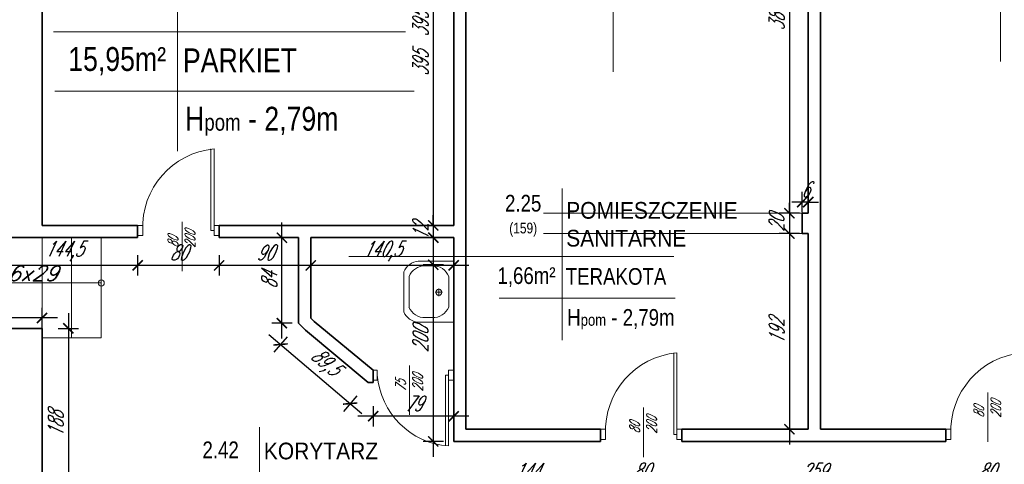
# Model space of a CAD drawing. Header units: millimetres. Extents: x 402 to 79005, y -7782 to 89952.
# Tile 113 of 256: x 24144 to 25110, y 24438 to 24875. Entities that reach past the tile are written whole.
import ezdxf

# ---------------------------------------------------------------- set-up
doc = ezdxf.new("R2010")
doc.units = ezdxf.units.MM
doc.header["$LTSCALE"] = 10
doc.linetypes.add('DASHED', pattern=[19.05, 12.7, -6.35])
doc.layers.get('0').update_dxf_attribs({"lineweight": 0})
doc.layers.get('Defpoints').update_dxf_attribs({"color": 253})
for name, color, linetype, lineweight in [('01 parter - ściany', 253, 'Continuous', 35), ('03-02_schody', 253, 'Continuous', 5), ('03_drzwi', 253, 'Continuous', 15), ('04-2_nad', 253, 'DASHED', 5), ('05-01_wymiary', 253, 'Continuous', 5), ('05-03_opis', 253, 'Continuous', 5), ('07_wyposażenie', 253, 'Continuous', 5)]:
    doc.layers.add(name, color=color, linetype=linetype, lineweight=lineweight)
doc.styles.add('ariel', font='ARIAL.TTF', dxfattribs={"width": 0.8})
doc.styles.add('ariel_wym', font='simplex.shx', dxfattribs={"width": 0.65, "oblique": 25})
doc.dimstyles.new('ariel 50 wnętrze', dxfattribs={"dimtxt": 15, "dimasz": 10, "dimexe": 10, "dimexo": 0, "dimgap": 5, "dimtad": 1, "dimdec": 1, "dimrnd": 0.5, "dimtxsty": 'ariel_wym', "dimblk": 'ARCHTICK', "dimcen": 2.5, "dimdle": 15, "dimazin": 0, "dimtfac": 1, "dimtdec": 1, "dimtix": 1, "dimtmove": 0, "dimatfit": 3, "dimldrblk": 'DOT', "dimfxl": 0, "dimarcsym": 0})

# ---------------------------------------------------------------- blocks, each defined once
blk = doc.blocks.new('_ArchTick')
at = {"color": 0, "linetype": 'ByBlock', "const_width": 0.15}
blk.add_lwpolyline([(-0.5, -0.5), (0.5, 0.5)], dxfattribs=at)
blk = doc.blocks.new('*D2324')
at = {"layer": '05-01_wymiary', "color": 0, "lineweight": -2}
for p, q in [((25053, 24429.5), (25053, 24409.5)), ((25133, 24429.5), (25133, 24409.5)), ((25148, 24419.5), (25038, 24419.5))]:
    blk.add_line(p, q, dxfattribs=at)
at = {"layer": 'Defpoints', "color": 0}
for p in [(25053, 24460.69), (25133, 24460.69), (25053, 24419.5)]:
    blk.add_point(p, dxfattribs=at)
at = {"layer": '05-01_wymiary', "color": 0, "lineweight": -2, "xscale": 10, "yscale": 10, "zscale": 10, "rotation": 180}
blk.add_blockref('_ArchTick', (25053, 24419.5), dxfattribs=at)
at = {"layer": '05-01_wymiary', "color": 0, "lineweight": -2, "xscale": 10, "yscale": 10, "zscale": 10}
blk.add_blockref('_ArchTick', (25133, 24419.5), dxfattribs=at)
at = {"layer": '05-01_wymiary', "color": 0, "insert": (25093, 24432), "char_height": 15, "attachment_point": 5, "style": 'ariel_wym'}
blk.add_mtext('80', dxfattribs=at)
blk = doc.blocks.new('_Dot')
at = {"color": 0, "linetype": 'ByBlock', "lineweight": -2}
blk.add_line((-0.5, 0), (-1, 0), dxfattribs=at)
at = {"color": 0, "linetype": 'ByBlock', "const_width": 0.5}
blk.add_lwpolyline([(-0.25, 0, 1), (0.25, 0, 1)], format="xyb", close=True, dxfattribs=at)
blk = doc.blocks.new('*D2325')
at = {"layer": '05-01_wymiary', "color": 0, "lineweight": -2}
for p, q in [((24794, 24429.5), (24794, 24409.5)), ((25053, 24429.5), (25053, 24409.5)), ((25068, 24419.5), (24779, 24419.5))]:
    blk.add_line(p, q, dxfattribs=at)
at = {"layer": 'Defpoints', "color": 0}
for p in [(24794, 24460.69), (25053, 24460.69), (24794, 24419.5)]:
    blk.add_point(p, dxfattribs=at)
at = {"layer": '05-01_wymiary', "color": 0, "lineweight": -2, "xscale": 10, "yscale": 10, "zscale": 10, "rotation": 180}
blk.add_blockref('_ArchTick', (24794, 24419.5), dxfattribs=at)
at = {"layer": '05-01_wymiary', "color": 0, "lineweight": -2, "xscale": 10, "yscale": 10, "zscale": 10}
blk.add_blockref('_ArchTick', (25053, 24419.5), dxfattribs=at)
at = {"layer": '05-01_wymiary', "color": 0, "insert": (24923.5, 24432), "char_height": 15, "attachment_point": 5, "style": 'ariel_wym'}
blk.add_mtext('259', dxfattribs=at)
blk = doc.blocks.new('*D2326')
at = {"layer": '05-01_wymiary', "color": 0, "lineweight": -2}
for p, q in [((24714, 24429.5), (24714, 24409.5)), ((24794, 24429.5), (24794, 24409.5)), ((24809, 24419.5), (24699, 24419.5))]:
    blk.add_line(p, q, dxfattribs=at)
at = {"layer": 'Defpoints', "color": 0}
for p in [(24714, 24460.69), (24794, 24460.69), (24714, 24419.5)]:
    blk.add_point(p, dxfattribs=at)
at = {"layer": '05-01_wymiary', "color": 0, "lineweight": -2, "xscale": 10, "yscale": 10, "zscale": 10, "rotation": 180}
blk.add_blockref('_ArchTick', (24714, 24419.5), dxfattribs=at)
at = {"layer": '05-01_wymiary', "color": 0, "lineweight": -2, "xscale": 10, "yscale": 10, "zscale": 10}
blk.add_blockref('_ArchTick', (24794, 24419.5), dxfattribs=at)
at = {"layer": '05-01_wymiary', "color": 0, "insert": (24754, 24432), "char_height": 15, "attachment_point": 5, "style": 'ariel_wym'}
blk.add_mtext('80', dxfattribs=at)
blk = doc.blocks.new('*D2327')
at = {"layer": '05-01_wymiary', "color": 0, "lineweight": -2}
for p, q in [((24570, 24429.5), (24570, 24409.5)), ((24714, 24429.5), (24714, 24409.5)), ((24729, 24419.5), (24555, 24419.5))]:
    blk.add_line(p, q, dxfattribs=at)
at = {"layer": 'Defpoints', "color": 0}
for p in [(24570, 24460.69), (24714, 24460.69), (24570, 24419.5)]:
    blk.add_point(p, dxfattribs=at)
at = {"layer": '05-01_wymiary', "color": 0, "lineweight": -2, "xscale": 10, "yscale": 10, "zscale": 10, "rotation": 180}
blk.add_blockref('_ArchTick', (24570, 24419.5), dxfattribs=at)
at = {"layer": '05-01_wymiary', "color": 0, "lineweight": -2, "xscale": 10, "yscale": 10, "zscale": 10}
blk.add_blockref('_ArchTick', (24714, 24419.5), dxfattribs=at)
at = {"layer": '05-01_wymiary', "color": 0, "insert": (24642, 24432), "char_height": 15, "attachment_point": 5, "style": 'ariel_wym'}
blk.add_mtext('144', dxfattribs=at)
blk = doc.blocks.new('*D2347')
at = {"layer": '05-01_wymiary', "color": 0, "lineweight": -2}
for p, q in [((24899.49, 25082.69), (24899.49, 24669.69)), ((24909.49, 25067.69), (24889.49, 25067.69)), ((24909.49, 24684.69), (24889.49, 24684.69))]:
    blk.add_line(p, q, dxfattribs=at)
at = {"layer": 'Defpoints', "color": 0}
for p in [(24918, 25067.69), (24899.49, 24684.69), (24918, 24684.69)]:
    blk.add_point(p, dxfattribs=at)
at = {"layer": '05-01_wymiary', "color": 0, "lineweight": -2, "xscale": 10, "yscale": 10, "zscale": 10}
for p, rotation in [((24899.49, 25067.69), 90), ((24899.49, 24684.69), 270)]:
    blk.add_blockref('_ArchTick', p, dxfattribs=dict(at, rotation=rotation))
at = {"layer": '05-01_wymiary', "color": 0, "insert": (24886.99, 24876.19), "char_height": 15, "attachment_point": 5, "rotation": 90, "style": 'ariel_wym'}
blk.add_mtext('383', dxfattribs=at)
blk = doc.blocks.new('*D2348')
at = {"layer": '05-01_wymiary', "color": 0, "lineweight": -2}
for p, q in [((24899.49, 24684.69), (24899.49, 24694.69)), ((24909.49, 24684.69), (24889.49, 24684.69)), ((24899.49, 24684.69), (24899.49, 24664.69)), ((24909.49, 24664.69), (24889.49, 24664.69)), ((24899.49, 24664.69), (24899.49, 24654.69))]:
    blk.add_line(p, q, dxfattribs=at)
at = {"layer": 'Defpoints', "color": 0}
for p in [(24912, 24684.69), (24899.49, 24664.69), (24912, 24664.69)]:
    blk.add_point(p, dxfattribs=at)
at = {"layer": '05-01_wymiary', "color": 0, "lineweight": -2, "xscale": 10, "yscale": 10, "zscale": 10}
for p, rotation in [((24899.49, 24684.69), 270), ((24899.49, 24664.69), 90)]:
    blk.add_blockref('_ArchTick', p, dxfattribs=dict(at, rotation=rotation))
at = {"layer": '05-01_wymiary', "color": 0, "insert": (24886.99, 24674.69), "char_height": 15, "attachment_point": 5, "rotation": 90, "style": 'ariel_wym'}
blk.add_mtext('20', dxfattribs=at)
blk = doc.blocks.new('*D2349')
at = {"layer": '05-01_wymiary', "color": 0, "lineweight": -2}
for p, q in [((24899.49, 24679.69), (24899.49, 24457.69)), ((24909.49, 24664.69), (24889.49, 24664.69)), ((24909.49, 24472.69), (24889.49, 24472.69))]:
    blk.add_line(p, q, dxfattribs=at)
at = {"layer": 'Defpoints', "color": 0}
for p in [(24912, 24664.69), (24899.49, 24472.69), (24918, 24472.69)]:
    blk.add_point(p, dxfattribs=at)
at = {"layer": '05-01_wymiary', "color": 0, "lineweight": -2, "xscale": 10, "yscale": 10, "zscale": 10}
for p, rotation in [((24899.49, 24664.69), 90), ((24899.49, 24472.69), 270)]:
    blk.add_blockref('_ArchTick', p, dxfattribs=dict(at, rotation=rotation))
at = {"layer": '05-01_wymiary', "color": 0, "insert": (24886.99, 24568.69), "char_height": 15, "attachment_point": 5, "rotation": 90, "style": 'ariel_wym'}
blk.add_mtext('192', dxfattribs=at)
blk = doc.blocks.new('*D2350')
at = {"layer": '05-01_wymiary', "color": 0, "lineweight": -2}
for p, q in [((24912, 24685.55), (24912, 24705.55)), ((24918, 24685.55), (24918, 24705.55)), ((24912, 24695.55), (24902, 24695.55)), ((24918, 24695.55), (24912, 24695.55)), ((24918, 24695.55), (24928, 24695.55))]:
    blk.add_line(p, q, dxfattribs=at)
at = {"layer": 'Defpoints', "color": 0}
for p in [(24912, 24695.55), (24912, 24684.69), (24918, 24684.69)]:
    blk.add_point(p, dxfattribs=at)
at = {"layer": '05-01_wymiary', "color": 0, "lineweight": -2, "xscale": 10, "yscale": 10, "zscale": 10}
blk.add_blockref('_ArchTick', (24912, 24695.55), dxfattribs=at)
at = {"layer": '05-01_wymiary', "color": 0, "lineweight": -2, "xscale": 10, "yscale": 10, "zscale": 10, "rotation": 180}
blk.add_blockref('_ArchTick', (24918, 24695.55), dxfattribs=at)
at = {"layer": '05-01_wymiary', "color": 0, "insert": (24915, 24708.05), "char_height": 15, "attachment_point": 5, "style": 'ariel_wym'}
blk.add_mtext('6', dxfattribs=at)
blk = doc.blocks.new('*D2351')
at = {"layer": '05-01_wymiary', "color": 0, "lineweight": -2}
for p, q in [((24549.92, 25082.69), (24549.92, 24657.69)), ((24559.92, 25067.69), (24539.92, 25067.69)), ((24559.92, 24672.69), (24539.92, 24672.69))]:
    blk.add_line(p, q, dxfattribs=at)
at = {"layer": 'Defpoints', "color": 0}
for p in [(24570, 25067.69), (24549.92, 24672.69), (24570, 24672.69)]:
    blk.add_point(p, dxfattribs=at)
at = {"layer": '05-01_wymiary', "color": 0, "lineweight": -2, "xscale": 10, "yscale": 10, "zscale": 10}
for p, rotation in [((24549.92, 25067.69), 90), ((24549.92, 24672.69), 270)]:
    blk.add_blockref('_ArchTick', p, dxfattribs=dict(at, rotation=rotation))
at = {"layer": '05-01_wymiary', "color": 0, "insert": (24537.42, 24870.19), "char_height": 15, "attachment_point": 5, "rotation": 90, "style": 'ariel_wym'}
blk.add_mtext('395', dxfattribs=at)
blk = doc.blocks.new('*D2352')
at = {"layer": '05-01_wymiary', "color": 0, "lineweight": -2}
for p, q in [((24549.92, 24672.69), (24549.92, 24682.69)), ((24559.92, 24672.69), (24539.92, 24672.69)), ((24549.92, 24672.69), (24549.92, 24660.69)), ((24559.92, 24660.69), (24539.92, 24660.69)), ((24549.92, 24660.69), (24549.92, 24650.69))]:
    blk.add_line(p, q, dxfattribs=at)
at = {"layer": 'Defpoints', "color": 0}
for p in [(24570, 24672.69), (24549.92, 24660.69), (24570, 24660.69)]:
    blk.add_point(p, dxfattribs=at)
at = {"layer": '05-01_wymiary', "color": 0, "lineweight": -2, "xscale": 10, "yscale": 10, "zscale": 10}
for p, rotation in [((24549.92, 24672.69), 270), ((24549.92, 24660.69), 90)]:
    blk.add_blockref('_ArchTick', p, dxfattribs=dict(at, rotation=rotation))
at = {"layer": '05-01_wymiary', "color": 0, "insert": (24537.42, 24666.69), "char_height": 15, "attachment_point": 5, "rotation": 90, "style": 'ariel_wym'}
blk.add_mtext('12', dxfattribs=at)
blk = doc.blocks.new('*D2353')
at = {"layer": '05-01_wymiary', "color": 0, "lineweight": -2}
for p, q in [((24549.92, 24675.69), (24549.92, 24445.69)), ((24559.92, 24660.69), (24539.92, 24660.69)), ((24559.92, 24460.69), (24539.92, 24460.69))]:
    blk.add_line(p, q, dxfattribs=at)
at = {"layer": 'Defpoints', "color": 0}
for p in [(24570, 24660.69), (24549.92, 24460.69), (24570, 24460.69)]:
    blk.add_point(p, dxfattribs=at)
at = {"layer": '05-01_wymiary', "color": 0, "lineweight": -2, "xscale": 10, "yscale": 10, "zscale": 10}
for p, rotation in [((24549.92, 24660.69), 90), ((24549.92, 24460.69), 270)]:
    blk.add_blockref('_ArchTick', p, dxfattribs=dict(at, rotation=rotation))
at = {"layer": '05-01_wymiary', "color": 0, "insert": (24537.42, 24560.69), "char_height": 15, "attachment_point": 5, "rotation": 90, "style": 'ariel_wym'}
blk.add_mtext('200', dxfattribs=at)
blk = doc.blocks.new('*D2354')
at = {"layer": '05-01_wymiary', "color": 0, "lineweight": -2}
for p, q in [((24490.95, 24495.45), (24490.95, 24475.45)), ((24570, 24495.45), (24570, 24475.45)), ((24585, 24485.45), (24475.95, 24485.45))]:
    blk.add_line(p, q, dxfattribs=at)
at = {"layer": 'Defpoints', "color": 0}
for p in [(24490.95, 24518.69), (24570, 24520.69), (24490.95, 24485.45)]:
    blk.add_point(p, dxfattribs=at)
at = {"layer": '05-01_wymiary', "color": 0, "lineweight": -2, "xscale": 10, "yscale": 10, "zscale": 10, "rotation": 180}
blk.add_blockref('_ArchTick', (24490.95, 24485.45), dxfattribs=at)
at = {"layer": '05-01_wymiary', "color": 0, "lineweight": -2, "xscale": 10, "yscale": 10, "zscale": 10}
blk.add_blockref('_ArchTick', (24570, 24485.45), dxfattribs=at)
at = {"layer": '05-01_wymiary', "color": 0, "insert": (24530.48, 24497.95), "char_height": 15, "attachment_point": 5, "style": 'ariel_wym'}
blk.add_mtext('79', dxfattribs=at)
blk = doc.blocks.new('*D2355')
at = {"layer": '05-01_wymiary', "color": 0, "lineweight": -2}
for p, q in [((24388.62, 24565.59), (24479.74, 24488.16)), ((24406.53, 24563.5), (24393.58, 24548.26)), ((24474.79, 24505.5), (24461.84, 24490.26))]:
    blk.add_line(p, q, dxfattribs=at)
at = {"layer": 'Defpoints', "color": 0}
for p in [(24417.74, 24576.69), (24486, 24518.69), (24468.31, 24497.88)]:
    blk.add_point(p, dxfattribs=at)
at = {"layer": '05-01_wymiary', "color": 0, "lineweight": -2, "xscale": 10, "yscale": 10, "zscale": 10}
for p, rotation in [((24400.05, 24555.88), 139.6456121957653), ((24468.31, 24497.88), 319.6456121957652)]:
    blk.add_blockref('_ArchTick', p, dxfattribs=dict(at, rotation=rotation))
at = {"layer": '05-01_wymiary', "color": 0, "insert": (24443.2, 24537.49), "char_height": 15, "attachment_point": 5, "rotation": 319.64561, "style": 'ariel_wym'}
blk.add_mtext('89,5', dxfattribs=at)
blk = doc.blocks.new('*D2356')
at = {"layer": '05-01_wymiary', "color": 0, "lineweight": -2}
for p, q in [((24401.35, 24561.69), (24401.35, 24675.69)), ((24411.35, 24660.69), (24391.35, 24660.69)), ((24411.35, 24576.69), (24391.35, 24576.69))]:
    blk.add_line(p, q, dxfattribs=at)
at = {"layer": 'Defpoints', "color": 0}
for p in [(24401.35, 24660.69), (24417.74, 24660.69), (24417.74, 24576.69)]:
    blk.add_point(p, dxfattribs=at)
at = {"layer": '05-01_wymiary', "color": 0, "lineweight": -2, "xscale": 10, "yscale": 10, "zscale": 10}
for p, rotation in [((24401.35, 24660.69), 90), ((24401.35, 24576.69), 270)]:
    blk.add_blockref('_ArchTick', p, dxfattribs=dict(at, rotation=rotation))
at = {"layer": '05-01_wymiary', "color": 0, "insert": (24388.85, 24618.69), "char_height": 15, "attachment_point": 5, "rotation": 90, "style": 'ariel_wym'}
blk.add_mtext('84', dxfattribs=at)
blk = doc.blocks.new('*D2357')
at = {"layer": '05-01_wymiary', "color": 0, "lineweight": -2}
for p, q in [((24429.74, 24643.49), (24429.74, 24623.49)), ((24570, 24643.49), (24570, 24623.49)), ((24585, 24633.49), (24414.74, 24633.49))]:
    blk.add_line(p, q, dxfattribs=at)
at = {"layer": 'Defpoints', "color": 0}
for p in [(24429.74, 24660.69), (24570, 24660.69), (24429.74, 24633.49)]:
    blk.add_point(p, dxfattribs=at)
at = {"layer": '05-01_wymiary', "color": 0, "lineweight": -2, "xscale": 10, "yscale": 10, "zscale": 10, "rotation": 180}
blk.add_blockref('_ArchTick', (24429.74, 24633.49), dxfattribs=at)
at = {"layer": '05-01_wymiary', "color": 0, "lineweight": -2, "xscale": 10, "yscale": 10, "zscale": 10}
blk.add_blockref('_ArchTick', (24570, 24633.49), dxfattribs=at)
at = {"layer": '05-01_wymiary', "color": 0, "insert": (24499.87, 24647.42), "char_height": 15, "attachment_point": 5, "style": 'ariel_wym'}
blk.add_mtext('140,5', dxfattribs=at)
blk = doc.blocks.new('*D2358')
at = {"layer": '05-01_wymiary', "color": 0, "lineweight": -2}
for p, q in [((24339.74, 24643.49), (24339.74, 24623.49)), ((24429.74, 24643.49), (24429.74, 24623.49)), ((24444.74, 24633.49), (24324.74, 24633.49))]:
    blk.add_line(p, q, dxfattribs=at)
at = {"layer": 'Defpoints', "color": 0}
for p in [(24339.74, 24660.69), (24429.74, 24660.69), (24339.74, 24633.49)]:
    blk.add_point(p, dxfattribs=at)
at = {"layer": '05-01_wymiary', "color": 0, "lineweight": -2, "xscale": 10, "yscale": 10, "zscale": 10, "rotation": 180}
blk.add_blockref('_ArchTick', (24339.74, 24633.49), dxfattribs=at)
at = {"layer": '05-01_wymiary', "color": 0, "lineweight": -2, "xscale": 10, "yscale": 10, "zscale": 10}
blk.add_blockref('_ArchTick', (24429.74, 24633.49), dxfattribs=at)
at = {"layer": '05-01_wymiary', "color": 0, "insert": (24384.74, 24645.99), "char_height": 15, "attachment_point": 5, "style": 'ariel_wym'}
blk.add_mtext('90', dxfattribs=at)
blk = doc.blocks.new('*D2359')
at = {"layer": '05-01_wymiary', "color": 0, "lineweight": -2}
for p, q in [((24259.74, 24643.49), (24259.74, 24623.49)), ((24339.74, 24643.49), (24339.74, 24623.49)), ((24354.74, 24633.49), (24244.74, 24633.49))]:
    blk.add_line(p, q, dxfattribs=at)
at = {"layer": 'Defpoints', "color": 0}
for p in [(24259.74, 24660.69), (24339.74, 24660.69), (24259.74, 24633.49)]:
    blk.add_point(p, dxfattribs=at)
at = {"layer": '05-01_wymiary', "color": 0, "lineweight": -2, "xscale": 10, "yscale": 10, "zscale": 10, "rotation": 180}
blk.add_blockref('_ArchTick', (24259.74, 24633.49), dxfattribs=at)
at = {"layer": '05-01_wymiary', "color": 0, "lineweight": -2, "xscale": 10, "yscale": 10, "zscale": 10}
blk.add_blockref('_ArchTick', (24339.74, 24633.49), dxfattribs=at)
at = {"layer": '05-01_wymiary', "color": 0, "insert": (24299.74, 24645.99), "char_height": 15, "attachment_point": 5, "style": 'ariel_wym'}
blk.add_mtext('80', dxfattribs=at)
blk = doc.blocks.new('*D2360')
at = {"layer": '05-01_wymiary', "color": 0, "lineweight": -2}
for p, q in [((24115, 24643.49), (24115, 24623.49)), ((24259.74, 24643.49), (24259.74, 24623.49)), ((24274.74, 24633.49), (24100, 24633.49))]:
    blk.add_line(p, q, dxfattribs=at)
at = {"layer": 'Defpoints', "color": 0}
for p in [(24115, 24660.69), (24259.74, 24660.69), (24115, 24633.49)]:
    blk.add_point(p, dxfattribs=at)
at = {"layer": '05-01_wymiary', "color": 0, "lineweight": -2, "xscale": 10, "yscale": 10, "zscale": 10, "rotation": 180}
blk.add_blockref('_ArchTick', (24115, 24633.49), dxfattribs=at)
at = {"layer": '05-01_wymiary', "color": 0, "lineweight": -2, "xscale": 10, "yscale": 10, "zscale": 10}
blk.add_blockref('_ArchTick', (24259.74, 24633.49), dxfattribs=at)
at = {"layer": '05-01_wymiary', "color": 0, "insert": (24187.37, 24647.42), "char_height": 15, "attachment_point": 5, "style": 'ariel_wym'}
blk.add_mtext('144,5', dxfattribs=at)
blk = doc.blocks.new('*D2371')
at = {"layer": '05-01_wymiary', "color": 0, "lineweight": -2}
for p, q in [((24191.82, 24586.69), (24191.82, 24368.67)), ((24181.82, 24571.69), (24201.82, 24571.69)), ((24181.82, 24383.67), (24201.82, 24383.67))]:
    blk.add_line(p, q, dxfattribs=at)
at = {"layer": 'Defpoints', "color": 0}
for p in [(24166, 24571.69), (24166, 24383.67), (24191.82, 24383.67)]:
    blk.add_point(p, dxfattribs=at)
at = {"layer": '05-01_wymiary', "color": 0, "lineweight": -2, "xscale": 10, "yscale": 10, "zscale": 10}
for p, rotation in [((24191.82, 24571.69), 90), ((24191.82, 24383.67), 270)]:
    blk.add_blockref('_ArchTick', p, dxfattribs=dict(at, rotation=rotation))
at = {"layer": '05-01_wymiary', "color": 0, "insert": (24179.32, 24477.68), "char_height": 15, "attachment_point": 5, "rotation": 90, "style": 'ariel_wym'}
blk.add_mtext('188', dxfattribs=at)
blk = doc.blocks.new('*D2383')
at = {"layer": '05-01_wymiary', "color": 0, "lineweight": -2}
for p, q in [((23891.77, 24571.87), (23891.77, 24591.87)), ((24166, 24571.87), (24166, 24591.87)), ((24181, 24581.87), (23876.77, 24581.87))]:
    blk.add_line(p, q, dxfattribs=at)
at = {"layer": 'Defpoints', "color": 0}
for p in [(23891.77, 24581.87), (23891.77, 24571.69), (24166, 24571.69)]:
    blk.add_point(p, dxfattribs=at)
at = {"layer": '05-01_wymiary', "color": 0, "lineweight": -2, "xscale": 10, "yscale": 10, "zscale": 10, "rotation": 180}
blk.add_blockref('_ArchTick', (23891.77, 24581.87), dxfattribs=at)
at = {"layer": '05-01_wymiary', "color": 0, "lineweight": -2, "xscale": 10, "yscale": 10, "zscale": 10}
blk.add_blockref('_ArchTick', (24166, 24581.87), dxfattribs=at)
at = {"layer": '05-01_wymiary', "color": 0, "insert": (24028.88, 24594.37), "char_height": 15, "attachment_point": 5, "style": 'ariel_wym'}
blk.add_mtext('274', dxfattribs=at)
blk = doc.blocks.new('*D1772')
at = {"layer": '05-01_wymiary', "color": 0, "lineweight": -2}
for p, q in [((24549.92, 25044.09), (24549.92, 24619.09)), ((24559.92, 25029.09), (24539.92, 25029.09)), ((24559.92, 24634.09), (24539.92, 24634.09))]:
    blk.add_line(p, q, dxfattribs=at)
at = {"layer": 'Defpoints', "color": 0}
for p in [(24570, 25029.09), (24549.92, 24634.09), (24570, 24634.09)]:
    blk.add_point(p, dxfattribs=at)
at = {"layer": '05-01_wymiary', "color": 0, "lineweight": -2, "xscale": 10, "yscale": 10, "zscale": 10}
for p, rotation in [((24549.92, 25029.09), 90), ((24549.92, 24634.09), 270)]:
    blk.add_blockref('_ArchTick', p, dxfattribs=dict(at, rotation=rotation))
at = {"layer": '05-01_wymiary', "color": 0, "insert": (24537.42, 24831.59), "char_height": 15, "attachment_point": 5, "rotation": 90, "style": 'ariel_wym'}
blk.add_mtext('395', dxfattribs=at)

msp = doc.modelspace()

# ---------------------------------------------------------------- linework, layer by layer
at = {"layer": '01 parter - ściany'}
for p, q in [((24570, 25067.69), (24570, 24672.69)), ((24582, 25067.69), (24582, 24472.69)), ((24918, 25067.69), (24918, 24684.69)), ((24930, 25067.69), (24930, 24472.69)), ((24166, 24921.69), (24166, 24672.69)), ((24918, 24684.69), (24912, 24684.69)), ((24912, 24684.69), (24912, 24664.69)), ((24166, 24672.69), (24259.74, 24672.69)), ((24259.74, 24660.69), (24259.74, 24672.69)), ((24259.74, 24672.69), (24259.74, 24660.69)), ((24339.74, 24672.69), (24570, 24672.69)), ((24339.74, 24660.69), (24339.74, 24672.69)), ((24339.74, 24672.69), (24339.74, 24660.69)), ((24912, 24664.69), (24918, 24664.69)), ((24918, 24664.69), (24918, 24472.69)), ((24115, 24660.69), (24259.74, 24660.69)), ((24339.74, 24660.69), (24417.74, 24660.69)), ((24417.74, 24660.69), (24417.74, 24576.69)), ((24429.74, 24660.69), (24570, 24660.69)), ((24429.74, 24660.69), (24429.74, 24581.67)), ((24570, 24660.69), (24570, 24460.69)), ((24417.74, 24576.69), (24424.44, 24570.01)), ((24429.74, 24581.67), (24432.91, 24578.51)), ((24432.91, 24578.51), (24490.95, 24530.69)), ((24166, 24571.69), (23891.77, 24571.69)), ((24166, 24383.67), (24166, 24571.69)), ((24424.44, 24570.01), (24486, 24518.69)), ((24490.95, 24530.69), (24490.95, 24518.69)), ((24486, 24518.69), (24490.95, 24518.69)), ((24490.95, 24520.69), (24490.95, 24520.69)), ((24582, 24472.69), (24714, 24472.69)), ((24714, 24472.69), (24714, 24460.69)), ((24794, 24472.69), (24918, 24472.69)), ((24794, 24472.69), (24794, 24460.69)), ((24930, 24472.69), (25053, 24472.69)), ((25053, 24472.69), (25053, 24460.69)), ((24570, 24460.69), (24714, 24460.69)), ((24794, 24460.69), (25053, 24460.69))]:
    msp.add_line(p, q, dxfattribs=at)
at = {"layer": '03-02_schody'}
for p, q in [((24166, 24571.69), (24166, 24660.69)), ((24195, 24562.33), (24195, 24660.69)), ((24224, 24562.33), (24224, 24660.69)), ((24050, 24616.19), (24224, 24616.19)), ((24166, 24562.33), (24224, 24562.33))]:
    msp.add_line(p, q, dxfattribs=at)
msp.add_circle((24224, 24616.19), 3, dxfattribs=at)
at = {"layer": '03_drzwi'}
for p, q in [((24331.74, 24667.69), (24331.77, 24747.69)), ((24334.74, 24667.69), (24334.74, 24747.69)), ((24303.31, 24627.85), (24303.31, 24676.33)), ((24264.74, 24672.69), (24259.74, 24672.69)), ((24264.74, 24662.69), (24264.74, 24672.69)), ((24334.74, 24667.69), (24331.74, 24667.69)), ((24339.74, 24672.69), (24334.74, 24672.69)), ((24334.74, 24672.69), (24334.74, 24662.69)), ((24259.74, 24662.69), (24264.74, 24662.69)), ((24334.74, 24662.69), (24339.74, 24662.69)), ((24786, 24467.69), (24786.03, 24547.69)), ((24789, 24467.69), (24789, 24547.69)), ((24495, 24530.69), (24490.95, 24530.69)), ((24495, 24530.69), (24490.95, 24530.69)), ((24495, 24520.69), (24495, 24530.69)), ((24526.71, 24486.73), (24526.71, 24535.2)), ((24570, 24530.69), (24565, 24530.69)), ((24570, 24530.69), (24565, 24530.69)), ((24565, 24530.69), (24565, 24520.69)), ((24490.95, 24520.69), (24495, 24520.69)), ((24562, 24525.69), (24562.02, 24456.56)), ((24562, 24525.69), (24565, 24525.69)), ((24565, 24525.69), (24565, 24456.29)), ((24565, 24520.69), (24570, 24520.69)), ((25094.21, 24460.41), (25094.21, 24508.88)), ((24756.34, 24445.42), (24756.34, 24493.89)), ((24714, 24472.69), (24719, 24472.69)), ((24719, 24472.69), (24719, 24462.69)), ((24789, 24462.69), (24789, 24472.69)), ((24789, 24472.69), (24794, 24472.69)), ((25053, 24472.69), (25058, 24472.69)), ((25058, 24472.69), (25058, 24462.69)), ((24719, 24462.69), (24714, 24462.69)), ((24786, 24467.69), (24789, 24467.69)), ((24794, 24462.69), (24789, 24462.69)), ((25058, 24462.69), (25053, 24462.69))]:
    msp.add_line(p, q, dxfattribs=at)
for centre, radius, start, end in [((24341.66, 24671.01), 76.99, 95.15908, 182.46907), ((24795.92, 24471.01), 76.99, 95.15908, 182.46907), ((25134.92, 24471.01), 76.99, 95.15908, 182.46907), ((24570.36, 24531.7), 75.6, 184.56275, 265.93321)]:
    msp.add_arc(centre, radius, start, end, dxfattribs=at)
at = {"layer": '04-2_nad', "ltscale": 2}
for p, q in [((24912, 24684.69), (24576, 24684.69)), ((24912, 24664.69), (24576, 24664.69))]:
    msp.add_line(p, q, dxfattribs=at)
at = {"layer": '05-03_opis'}
for p, q in [((24726.41, 25656.41), (24726.41, 24823.27)), ((25106.74, 25655.4), (25106.74, 24833.64)), ((24299.04, 24995.62), (24299.04, 24745.43)), ((24177.32, 24862.7), (24522.53, 24862.7)), ((24178.39, 24804.34), (24531.24, 24804.34)), ((24676.32, 24708.8), (24676.32, 24560.05)), ((24467.14, 24642.14), (24786.19, 24642.14)), ((24614.73, 24601.29), (24787.34, 24601.29)), ((24379.34, 24474.63), (24379.34, 24354.83))]:
    msp.add_line(p, q, dxfattribs=at)
at = {"layer": '07_wyposażenie', "ltscale": 2}
for p, q in [((24569.95, 24637.65), (24535.1, 24637.67)), ((24570.01, 24637.59), (24569.98, 24577.68)), ((24521.15, 24627.08), (24521.13, 24587.73)), ((24541.69, 24633.12), (24551.19, 24633.11)), ((24526.13, 24592.45), (24526.14, 24622.52)), ((24565.12, 24592.43), (24565.13, 24622.5)), ((24559.15, 24607.12), (24551.65, 24607.12)), ((24555.4, 24603.37), (24555.4, 24610.87)), ((24534.4, 24577.67), (24569.82, 24577.66)), ((24541.66, 24582.24), (24551.17, 24582.23))]:
    msp.add_line(p, q, dxfattribs=at)
msp.add_circle((24555.4, 24607.12), 3, dxfattribs=at)
for centre, radius, start, end in [((24536.83, 24620.88), 16.85, 94.82777, 158.43911), ((24541.87, 24616.18), 16.94, 89.64277, 158.3497), ((24549.39, 24616.31), 16.91, 21.44225, 90.33368), ((24536.58, 24594.37), 16.82, 203.21175, 263.99671), ((24541.67, 24599.16), 16.94, 203.33652, 272.04345), ((24549.57, 24599.15), 16.94, 267.90597, 336.6129)]:
    msp.add_arc(centre, radius, start, end, dxfattribs=at)

# ---------------------------------------------------------------- texts
at = {"layer": '03_drzwi', "char_height": 10, "width": 46.1752, "attachment_point": 1, "rotation": 90, "style": 'ariel_wym'}
for s, insert in [('80\\P200', (24289.53, 24650.87)), ('75\\P200', (24512.93, 24509.75)), ('80\\P200', (25080.43, 24484.01)), ('80\\P200', (24742.56, 24468.44))]:
    msp.add_mtext(s, dxfattribs=dict(at, insert=insert))
at = {"layer": '05-03_opis', "style": 'ariel'}
for s, insert, char_height, width, attachment_point in [('{\\fArial|b0|i0|c238|p34;15,95m²}', (24239.65, 24833.79), 23.4234, 108.9126, 5), ('{\\fArial|b0|i0|c238|p34;PARKIET}', (24304.23, 24834.63), 23.4234, 322.789, 4), ('{\\fArial|b0|i0|c238|p34; H\\H0.7x;pom\\H1.429x; - 2,79m}', (24299.04, 24774.89), 23.4234, 322.789, 4), ('{\\fArial|b0|i0|c238|p34;2.25\\P\\H0.6404x;(159)}', (24638.2, 24682.18), 16.3964, 76.2388, 5), ('\\W0.9;{\\fArial|b0|i0|c238|p34;POMIESZCZENIE SANITARNE}', (24680.41, 24673.69), 16.3964, 249.6463, 4), ('{\\fArial|b0|i0|c238|p34;1,66m²}', (24641.43, 24621.9), 16.3964, 76.2388, 5), ('{\\fArial|b0|i0|c238|p34;TERAKOTA}', (24679.95, 24622.49), 16.3964, 225.9523, 4), ('{\\fArial|b0|i0|c238|p34; H\\H0.7x;pom\\H1.429x; - 2,79m}', (24676.32, 24580.67), 16.3964, 225.9523, 4), ('{\\fArial|b0|i0|c238|p34;2.42}', (24341.22, 24452.47), 16.3964, 76.2388, 5), ('\\W0.9;{\\fArial|b0|i0|c238|p34;KORYTARZ}', (24383.61, 24451.25), 16.3964, 249.6463, 4)]:
    msp.add_mtext(s, dxfattribs=dict(at, insert=insert, char_height=char_height, width=width, attachment_point=attachment_point))
at = {"layer": '05-03_opis', "lineweight": 0, "insert": (24138, 24625.65), "char_height": 15, "width": 55, "attachment_point": 5, "style": 'ariel_wym'}
msp.add_mtext('{\\W1;7x16x29}', dxfattribs=at)

# ---------------------------------------------------------------- dimensions: what is measured, and where the dimension line sits
at = {"layer": '05-01_wymiary'}
for base, p1, p2, picture, middle in [((24549.92, 24672.69), (24570, 25067.69), (24570, 24672.69), '*D2351', (24537.42, 24870.19)), ((24899.49, 24684.69), (24918, 25067.69), (24918, 24684.69), '*D2347', (24886.99, 24876.19)), ((24549.92, 24634.09), (24570, 25029.09), (24570, 24634.09), '*D1772', (24537.42, 24831.59)), ((24401.35, 24660.69), (24417.74, 24576.69), (24417.74, 24660.69), '*D2356', (24388.85, 24618.69)), ((24191.82, 24383.67), (24166, 24571.69), (24166, 24383.67), '*D2371', (24179.32, 24477.68))]:
    dim = msp.add_linear_dim(base=base, p1=p1, p2=p2, angle=90, dimstyle='ariel 50 wnętrze', dxfattribs=at)
    dim.commit()
    dim.dimension.update_dxf_attribs({"geometry": picture, "text_midpoint": middle})
for base, p1, p2, picture, middle in [((24912, 24695.55), (24918, 24684.69), (24912, 24684.69), '*D2350', (24915, 24708.05)), ((24429.74, 24633.49), (24570, 24660.69), (24429.74, 24660.69), '*D2357', (24499.87, 24647.42)), ((23891.77, 24581.87), (24166, 24571.69), (23891.77, 24571.69), '*D2383', (24028.88, 24594.37)), ((24490.9546, 24485.4527), (24569.9974, 24520.6887), (24490.9546, 24518.6887), '*D2354', (24530.476, 24497.9527))]:
    dim = msp.add_linear_dim(base=base, p1=p1, p2=p2, dimstyle='ariel 50 wnętrze', dxfattribs=at)
    dim.commit()
    dim.dimension.update_dxf_attribs({"geometry": picture, "text_midpoint": middle})
for base, p1, p2, picture, middle in [((24899.49, 24664.69), (24912, 24684.69), (24912, 24664.69), '*D2348', (24886.99, 24674.69)), ((24549.92, 24660.69), (24570, 24672.69), (24570, 24660.69), '*D2352', (24537.42, 24666.69)), ((24549.92, 24460.69), (24570, 24660.69), (24570, 24460.69), '*D2353', (24537.42, 24560.69)), ((24899.49, 24472.69), (24912, 24664.69), (24918, 24472.69), '*D2349', (24886.99, 24568.69))]:
    dim = msp.add_linear_dim(base=base, p1=p1, p2=p2, angle=90, dimstyle='ariel 50 wnętrze', override={"dimtmove": 1}, dxfattribs=at)
    dim.commit()
    dim.dimension.update_dxf_attribs({"geometry": picture, "text_midpoint": middle})
for base, p1, p2, picture, middle in [((24115, 24633.49), (24259.74, 24660.69), (24115, 24660.69), '*D2360', (24187.37, 24647.42)), ((24259.74, 24633.49), (24339.74, 24660.69), (24259.74, 24660.69), '*D2359', (24299.74, 24645.99)), ((24339.74, 24633.49), (24429.74, 24660.69), (24339.74, 24660.69), '*D2358', (24384.74, 24645.99)), ((24570, 24419.5), (24714, 24460.69), (24570, 24460.69), '*D2327', (24642, 24432)), ((24714, 24419.5), (24794, 24460.69), (24714, 24460.69), '*D2326', (24754, 24432)), ((24794, 24419.5), (25053, 24460.69), (24794, 24460.69), '*D2325', (24923.5, 24432)), ((25053, 24419.5), (25133, 24460.69), (25053, 24460.69), '*D2324', (25093, 24432))]:
    dim = msp.add_linear_dim(base=base, p1=p1, p2=p2, dimstyle='ariel 50 wnętrze', override={"dimtmove": 1}, dxfattribs=at)
    dim.commit()
    dim.dimension.update_dxf_attribs({"geometry": picture, "text_midpoint": middle})
dim = msp.add_aligned_dim(p1=(24417.74, 24576.69), p2=(24486, 24518.69), distance=-27.31, dimstyle='ariel 50 wnętrze', dxfattribs=at)
dim.commit()
dim.dimension.update_dxf_attribs({"geometry": '*D2355', "text_midpoint": (24443.2, 24537.49)})

doc.saveas('drawing.dxf')
